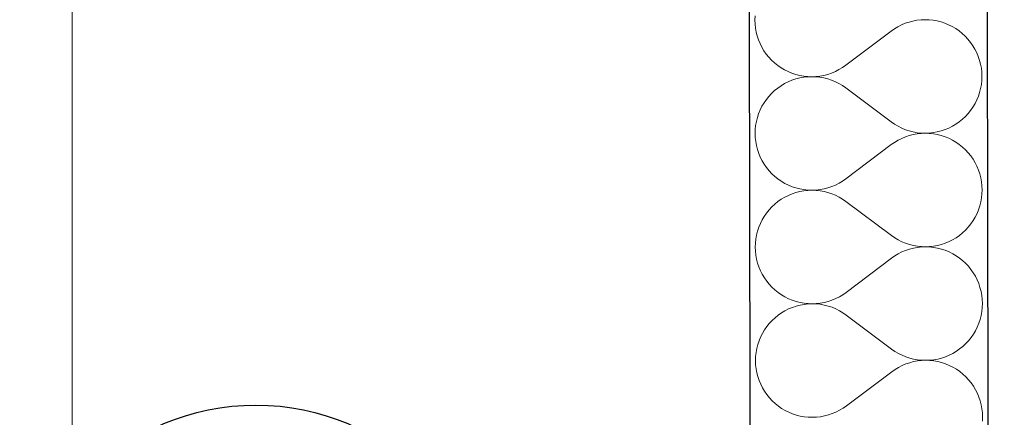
# Model space of a CAD drawing. Header units: millimetres. Extents: x -23738 to 4435, y -2716 to 20653.
# Tile 95 of 160: x -11626 to -10965, y 11980 to 12247. Entities that reach past the tile are written whole.
import ezdxf

# ---------------------------------------------------------------- set-up
doc = ezdxf.new("R2010")
doc.units = ezdxf.units.MM
doc.header["$MEASUREMENT"] = 0
doc.linetypes.add('Wipeout_Contour', pattern=[1000, 0, -1000])
for name, color, linetype in [('9._POHLED ZÁPADNÍ_2_Kóty - SP', 7, 'Continuous'), ('9._POHLED ZÁPADNÍ_2_Nové_Konstrukce - nosné', 7, 'Continuous'), ('9._POHLED ZÁPADNÍ_2_Nové_Popis', 7, 'Continuous'), ('9._POHLED ZÁPADNÍ_2_Nové_Výplně - Povrchové', 7, 'Continuous'), ('9._POHLED ZÁPADNÍ_2_Nové_Výplně – Řezové', 7, 'Continuous'), ('9._POHLED ZÁPADNÍ_2_Výplně - Povrchové', 7, 'Continuous'), ('9._POHLED ZÁPADNÍ_2_VÝTAH VAR 1', 7, 'Continuous')]:
    doc.layers.add(name, color=color, linetype=linetype)

# ---------------------------------------------------------------- blocks, each defined once
blk = doc.blocks.new('*X21', base_point=(-24533.14, -6254.22))
at = {"layer": '9._POHLED ZÁPADNÍ_2_Nové_Výplně – Řezové', "color": 21, "linetype": 'Continuous', "lineweight": 20, "true_color": 0xffaaaa}
for p, q in [((-11132.53, 12249.67), (-11132.62, 12246.95)), ((-11132.62, 12246.95), (-11132.52, 12244.23)), ((-11031.67, 12244.72), (-11034.18, 12243.67)), ((-11029.09, 12245.58), (-11031.67, 12244.72)), ((-11026.46, 12246.26), (-11029.09, 12245.58)), ((-11023.78, 12246.75), (-11026.46, 12246.26)), ((-11021.08, 12247.05), (-11023.78, 12246.75)), ((-11018.36, 12247.15), (-11021.08, 12247.05)), ((-11015.64, 12247.06), (-11018.36, 12247.15)), ((-11012.94, 12246.78), (-11015.64, 12247.06)), ((-11010.26, 12246.3), (-11012.94, 12246.78)), ((-11007.62, 12245.63), (-11010.26, 12246.3)), ((-11005.04, 12244.78), (-11007.62, 12245.63)), ((-11002.52, 12243.75), (-11005.04, 12244.78)), ((-11132.52, 12244.23), (-11132.22, 12241.53)), ((-11132.22, 12241.53), (-11131.74, 12238.85)), ((-11131.74, 12238.85), (-11131.06, 12236.22)), ((-11041.18, 12239.49), (-11071.62, 12216.58)), ((-11038.95, 12241.05), (-11041.18, 12239.49)), ((-11036.61, 12242.45), (-11038.95, 12241.05)), ((-11034.18, 12243.67), (-11036.61, 12242.45)), ((-11000.09, 12242.53), (-11002.52, 12243.75)), ((-10997.74, 12241.15), (-11000.09, 12242.53)), ((-10995.5, 12239.6), (-10997.74, 12241.15)), ((-10993.38, 12237.9), (-10995.5, 12239.6)), ((-11131.06, 12236.22), (-11130.19, 12233.64)), ((-11130.19, 12233.64), (-11129.15, 12231.13)), ((-10991.39, 12236.05), (-10993.38, 12237.9)), ((-10989.53, 12234.06), (-10991.39, 12236.05)), ((-10987.82, 12231.95), (-10989.53, 12234.06)), ((-10986.26, 12229.72), (-10987.82, 12231.95)), ((-11129.15, 12231.13), (-11127.93, 12228.7)), ((-11127.93, 12228.7), (-11126.53, 12226.36)), ((-11126.53, 12226.36), (-11124.98, 12224.13)), ((-10984.87, 12227.38), (-10986.26, 12229.72)), ((-10983.65, 12224.95), (-10984.87, 12227.38)), ((-10982.6, 12222.44), (-10983.65, 12224.95)), ((-11124.98, 12224.13), (-11123.27, 12222.01)), ((-11123.27, 12222.01), (-11121.41, 12220.02)), ((-11121.41, 12220.02), (-11119.41, 12218.17)), ((-11119.41, 12218.17), (-11117.29, 12216.47)), ((-10981.74, 12219.86), (-10982.6, 12222.44)), ((-10981.06, 12217.23), (-10981.74, 12219.86)), ((-11117.29, 12216.47), (-11115.05, 12214.93)), ((-11115.05, 12214.93), (-11112.71, 12213.54)), ((-11112.71, 12213.54), (-11110.27, 12212.33)), ((-11110.27, 12212.33), (-11107.76, 12211.29)), ((-11081.12, 12211.36), (-11078.61, 12212.41)), ((-11078.61, 12212.41), (-11076.18, 12213.63)), ((-11076.18, 12213.63), (-11073.85, 12215.03)), ((-11073.85, 12215.03), (-11071.62, 12216.58)), ((-10980.57, 12214.55), (-10981.06, 12217.23)), ((-10980.28, 12211.84), (-10980.57, 12214.55)), ((-10980.17, 12209.13), (-10980.28, 12211.84)), ((-11110.26, 12205.46), (-11112.69, 12204.24)), ((-11107.75, 12206.5), (-11110.26, 12205.46)), ((-11107.76, 12211.29), (-11105.17, 12210.44)), ((-11105.17, 12207.37), (-11107.75, 12206.5)), ((-11105.17, 12210.44), (-11102.54, 12209.77)), ((-11102.53, 12208.04), (-11105.17, 12207.37)), ((-11102.54, 12209.77), (-11099.86, 12209.3)), ((-11099.86, 12208.53), (-11102.53, 12208.04)), ((-11099.86, 12209.3), (-11097.15, 12209.01)), ((-11097.15, 12208.82), (-11099.86, 12208.53)), ((-11097.15, 12209.01), (-11094.43, 12208.92)), ((-11094.43, 12208.92), (-11097.15, 12208.82)), ((-11094.43, 12208.92), (-11091.72, 12209.03)), ((-11091.72, 12208.83), (-11094.43, 12208.92)), ((-11091.72, 12209.03), (-11089.01, 12209.32)), ((-11089.01, 12208.54), (-11091.72, 12208.83)), ((-11089.01, 12209.32), (-11086.34, 12209.81)), ((-11086.33, 12208.06), (-11089.01, 12208.54)), ((-11086.34, 12209.81), (-11083.7, 12210.49)), ((-11083.7, 12207.39), (-11086.33, 12208.06)), ((-11083.7, 12210.49), (-11081.12, 12211.36)), ((-11081.11, 12206.53), (-11083.7, 12207.39)), ((-11078.6, 12205.5), (-11081.11, 12206.53)), ((-11076.17, 12204.28), (-11078.6, 12205.5)), ((-10980.55, 12203.7), (-10980.27, 12206.41)), ((-10980.27, 12206.41), (-10980.17, 12209.13)), ((-11119.38, 12199.58), (-11121.37, 12197.73)), ((-11117.26, 12201.29), (-11119.38, 12199.58)), ((-11115.03, 12202.85), (-11117.26, 12201.29)), ((-11112.69, 12204.24), (-11115.03, 12202.85)), ((-11073.82, 12202.89), (-11076.17, 12204.28)), ((-11071.59, 12201.34), (-11073.82, 12202.89)), ((-11041.07, 12178.54), (-11071.59, 12201.34)), ((-10982.55, 12195.8), (-10981.7, 12198.39)), ((-10981.7, 12198.39), (-10981.03, 12201.02)), ((-10981.03, 12201.02), (-10980.55, 12203.7)), ((-11124.92, 12193.61), (-11126.47, 12191.37)), ((-11123.22, 12195.73), (-11124.92, 12193.61)), ((-11121.37, 12197.73), (-11123.22, 12195.73)), ((-10984.8, 12190.85), (-10983.59, 12193.29)), ((-10983.59, 12193.29), (-10982.55, 12195.8)), ((-11129.07, 12186.6), (-11130.11, 12184.08)), ((-11127.86, 12189.03), (-11129.07, 12186.6)), ((-11126.47, 12191.37), (-11127.86, 12189.03)), ((-10989.44, 12184.15), (-10987.74, 12186.27)), ((-10987.74, 12186.27), (-10986.19, 12188.51)), ((-10986.19, 12188.51), (-10984.8, 12190.85)), ((-11131.63, 12178.86), (-11132.11, 12176.18)), ((-11130.96, 12181.5), (-11131.63, 12178.86)), ((-11130.11, 12184.08), (-11130.96, 12181.5)), ((-11041.07, 12178.54), (-11038.84, 12176.99)), ((-10997.63, 12177.04), (-10995.4, 12178.59)), ((-10995.4, 12178.59), (-10993.28, 12180.3)), ((-10993.28, 12180.3), (-10991.29, 12182.16)), ((-10991.29, 12182.16), (-10989.44, 12184.15)), ((-11132.39, 12173.48), (-11132.49, 12170.76)), ((-11132.11, 12176.18), (-11132.39, 12173.48)), ((-11038.84, 12176.99), (-11036.49, 12175.61)), ((-11036.49, 12175.61), (-11034.06, 12174.39)), ((-11034.06, 12174.39), (-11031.55, 12173.35)), ((-11031.55, 12173.35), (-11028.96, 12172.5)), ((-11028.96, 12172.5), (-11026.33, 12171.83)), ((-11026.33, 12171.83), (-11023.65, 12171.34)), ((-11012.8, 12171.36), (-11010.13, 12171.84)), ((-11010.13, 12171.84), (-11007.49, 12172.52)), ((-11007.49, 12172.52), (-11004.91, 12173.38)), ((-11004.91, 12173.38), (-11002.4, 12174.43)), ((-11002.4, 12174.43), (-10999.97, 12175.65)), ((-10999.97, 12175.65), (-10997.63, 12177.04)), ((-11132.49, 12170.76), (-11132.38, 12168.04)), ((-11132.38, 12168.04), (-11132.09, 12165.34)), ((-11132.09, 12165.34), (-11131.6, 12162.66)), ((-11036.48, 12166.26), (-11038.81, 12164.86)), ((-11034.05, 12167.48), (-11036.48, 12166.26)), ((-11031.54, 12168.53), (-11034.05, 12167.48)), ((-11028.96, 12169.39), (-11031.54, 12168.53)), ((-11026.32, 12170.07), (-11028.96, 12169.39)), ((-11023.65, 12170.56), (-11026.32, 12170.07)), ((-11023.65, 12171.34), (-11020.94, 12171.06)), ((-11020.94, 12170.86), (-11023.65, 12170.56)), ((-11020.94, 12171.06), (-11018.23, 12170.96)), ((-11018.23, 12170.96), (-11020.94, 12170.86)), ((-11018.23, 12170.96), (-11015.51, 12171.06)), ((-11015.51, 12170.87), (-11018.23, 12170.96)), ((-11015.51, 12171.06), (-11012.8, 12171.36)), ((-11012.8, 12170.59), (-11015.51, 12170.87)), ((-11010.12, 12170.11), (-11012.8, 12170.59)), ((-11007.48, 12169.44), (-11010.12, 12170.11)), ((-11004.9, 12168.59), (-11007.48, 12169.44)), ((-11002.39, 12167.56), (-11004.9, 12168.59)), ((-10999.95, 12166.34), (-11002.39, 12167.56)), ((-10997.61, 12164.96), (-10999.95, 12166.34)), ((-11131.6, 12162.66), (-11130.92, 12160.03)), ((-11130.92, 12160.03), (-11130.06, 12157.45)), ((-11041.04, 12163.3), (-11071.48, 12140.39)), ((-11038.81, 12164.86), (-11041.04, 12163.3)), ((-10995.37, 12163.41), (-10997.61, 12164.96)), ((-10993.25, 12161.71), (-10995.37, 12163.41)), ((-10991.25, 12159.86), (-10993.25, 12161.71)), ((-10989.39, 12157.87), (-10991.25, 12159.86)), ((-11130.06, 12157.45), (-11129.01, 12154.94)), ((-11129.01, 12154.94), (-11127.79, 12152.5)), ((-11127.79, 12152.5), (-11126.4, 12150.17)), ((-10987.68, 12155.76), (-10989.39, 12157.87)), ((-10986.13, 12153.53), (-10987.68, 12155.76)), ((-10984.73, 12151.19), (-10986.13, 12153.53)), ((-11126.4, 12150.17), (-11124.84, 12147.94)), ((-11124.84, 12147.94), (-11123.13, 12145.82)), ((-11123.13, 12145.82), (-11121.27, 12143.83)), ((-10983.51, 12148.76), (-10984.73, 12151.19)), ((-10982.47, 12146.25), (-10983.51, 12148.76)), ((-10981.6, 12143.67), (-10982.47, 12146.25)), ((-11121.27, 12143.83), (-11119.28, 12141.98)), ((-11119.28, 12141.98), (-11117.16, 12140.28)), ((-11117.16, 12140.28), (-11114.92, 12138.74)), ((-11076.05, 12137.44), (-11073.71, 12138.83)), ((-11073.71, 12138.83), (-11071.48, 12140.39)), ((-10980.92, 12141.03), (-10981.6, 12143.67)), ((-10980.44, 12138.36), (-10980.92, 12141.03)), ((-11114.92, 12138.74), (-11112.57, 12137.35)), ((-11112.57, 12137.35), (-11110.14, 12136.14)), ((-11110.14, 12136.14), (-11107.62, 12135.1)), ((-11107.62, 12135.1), (-11105.04, 12134.25)), ((-11105.04, 12134.25), (-11102.4, 12133.58)), ((-11102.4, 12133.58), (-11099.72, 12133.11)), ((-11099.72, 12132.34), (-11102.4, 12131.85)), ((-11099.72, 12133.11), (-11097.02, 12132.82)), ((-11097.02, 12132.63), (-11099.72, 12132.34)), ((-11097.02, 12132.82), (-11094.3, 12132.73)), ((-11094.3, 12132.73), (-11097.02, 12132.63)), ((-11094.3, 12132.73), (-11091.58, 12132.84)), ((-11091.58, 12132.64), (-11094.3, 12132.73)), ((-11091.58, 12132.84), (-11088.88, 12133.13)), ((-11088.88, 12132.35), (-11091.58, 12132.64)), ((-11088.88, 12133.13), (-11086.2, 12133.62)), ((-11086.2, 12131.87), (-11088.88, 12132.35)), ((-11086.2, 12133.62), (-11083.57, 12134.3)), ((-11083.57, 12134.3), (-11080.99, 12135.17)), ((-11080.99, 12135.17), (-11078.48, 12136.22)), ((-11078.48, 12136.22), (-11076.05, 12137.44)), ((-10980.14, 12135.65), (-10980.44, 12138.36)), ((-10980.04, 12132.94), (-10980.14, 12135.65)), ((-10980.13, 12130.22), (-10980.04, 12132.94)), ((-11114.9, 12126.66), (-11117.13, 12125.1)), ((-11112.56, 12128.05), (-11114.9, 12126.66)), ((-11110.13, 12129.27), (-11112.56, 12128.05)), ((-11107.61, 12130.31), (-11110.13, 12129.27)), ((-11105.03, 12131.18), (-11107.61, 12130.31)), ((-11102.4, 12131.85), (-11105.03, 12131.18)), ((-11083.56, 12131.2), (-11086.2, 12131.87)), ((-11080.98, 12130.34), (-11083.56, 12131.2)), ((-11078.46, 12129.31), (-11080.98, 12130.34)), ((-11076.03, 12128.09), (-11078.46, 12129.31)), ((-11073.69, 12126.7), (-11076.03, 12128.09)), ((-11071.45, 12125.15), (-11073.69, 12126.7)), ((-10980.9, 12124.83), (-10980.42, 12127.51)), ((-10980.42, 12127.51), (-10980.13, 12130.22)), ((-11123.08, 12119.54), (-11124.79, 12117.42)), ((-11121.23, 12121.54), (-11123.08, 12119.54)), ((-11119.24, 12123.39), (-11121.23, 12121.54)), ((-11117.13, 12125.1), (-11119.24, 12123.39)), ((-11040.94, 12102.35), (-11071.45, 12125.15)), ((-10983.46, 12117.1), (-10982.42, 12119.61)), ((-10982.42, 12119.61), (-10981.56, 12122.2)), ((-10981.56, 12122.2), (-10980.9, 12124.83)), ((-11127.72, 12112.84), (-11128.93, 12110.41)), ((-11126.34, 12115.18), (-11127.72, 12112.84)), ((-11124.79, 12117.42), (-11126.34, 12115.18)), ((-10987.6, 12110.08), (-10986.05, 12112.32)), ((-10986.05, 12112.32), (-10984.67, 12114.66)), ((-10984.67, 12114.66), (-10983.46, 12117.1)), ((-11129.97, 12107.89), (-11130.83, 12105.31)), ((-11128.93, 12110.41), (-11129.97, 12107.89)), ((-10993.15, 12104.11), (-10991.16, 12105.97)), ((-10991.16, 12105.97), (-10989.31, 12107.96)), ((-10989.31, 12107.96), (-10987.6, 12110.08)), ((-11131.97, 12099.99), (-11132.26, 12097.29)), ((-11131.49, 12102.67), (-11131.97, 12099.99)), ((-11130.83, 12105.31), (-11131.49, 12102.67)), ((-11040.94, 12102.35), (-11038.7, 12100.8)), ((-11038.7, 12100.8), (-11036.36, 12099.42)), ((-11036.36, 12099.42), (-11033.93, 12098.2)), ((-11002.26, 12098.24), (-10999.83, 12099.46)), ((-10999.83, 12099.46), (-10997.49, 12100.85)), ((-10997.49, 12100.85), (-10995.26, 12102.4)), ((-10995.26, 12102.4), (-10993.15, 12104.11)), ((-11132.26, 12097.29), (-11132.35, 12094.57)), ((-11132.35, 12094.57), (-11132.25, 12091.85)), ((-11033.93, 12098.2), (-11031.41, 12097.16)), ((-11031.41, 12097.16), (-11028.83, 12096.3)), ((-11028.82, 12093.2), (-11031.4, 12092.34)), ((-11028.83, 12096.3), (-11026.19, 12095.63)), ((-11026.19, 12093.88), (-11028.82, 12093.2)), ((-11026.19, 12095.63), (-11023.51, 12095.15)), ((-11023.51, 12094.37), (-11026.19, 12093.88)), ((-11023.51, 12095.15), (-11020.81, 12094.87)), ((-11020.81, 12094.67), (-11023.51, 12094.37)), ((-11020.81, 12094.87), (-11018.09, 12094.77)), ((-11018.09, 12094.77), (-11020.81, 12094.67)), ((-11018.09, 12094.77), (-11015.37, 12094.87)), ((-11015.37, 12094.68), (-11018.09, 12094.77)), ((-11015.37, 12094.87), (-11012.67, 12095.17)), ((-11012.67, 12094.4), (-11015.37, 12094.68)), ((-11012.67, 12095.17), (-11009.99, 12095.65)), ((-11009.99, 12093.92), (-11012.67, 12094.4)), ((-11009.99, 12095.65), (-11007.35, 12096.33)), ((-11007.35, 12093.25), (-11009.99, 12093.92)), ((-11007.35, 12096.33), (-11004.77, 12097.19)), ((-11004.77, 12092.4), (-11007.35, 12093.25)), ((-11004.77, 12097.19), (-11002.26, 12098.24)), ((-11132.25, 12091.85), (-11131.95, 12089.15)), ((-11131.95, 12089.15), (-11131.47, 12086.47)), ((-11131.47, 12086.47), (-11130.79, 12083.84)), ((-11040.91, 12087.11), (-11071.34, 12064.2)), ((-11038.68, 12088.67), (-11040.91, 12087.11)), ((-11036.34, 12090.06), (-11038.68, 12088.67)), ((-11033.91, 12091.29), (-11036.34, 12090.06)), ((-11031.4, 12092.34), (-11033.91, 12091.29)), ((-11002.25, 12091.37), (-11004.77, 12092.4)), ((-10999.82, 12090.15), (-11002.25, 12091.37)), ((-10997.47, 12088.77), (-10999.82, 12090.15)), ((-10995.23, 12087.22), (-10997.47, 12088.77)), ((-10993.11, 12085.52), (-10995.23, 12087.22)), ((-11130.79, 12083.84), (-11129.92, 12081.26)), ((-11129.92, 12081.26), (-11128.88, 12078.74)), ((-10991.12, 12083.67), (-10993.11, 12085.52)), ((-10989.26, 12081.68), (-10991.12, 12083.67)), ((-10987.55, 12079.57), (-10989.26, 12081.68)), ((-10985.99, 12077.34), (-10987.55, 12079.57)), ((-11128.88, 12078.74), (-11127.66, 12076.31)), ((-11127.66, 12076.31), (-11126.26, 12073.98)), ((-11126.26, 12073.98), (-11124.71, 12071.75)), ((-10984.6, 12075), (-10985.99, 12077.34)), ((-10983.38, 12072.57), (-10984.6, 12075)), ((-11124.71, 12071.75), (-11123, 12069.63)), ((-11123, 12069.63), (-11121.14, 12067.64)), ((-11121.14, 12067.64), (-11119.14, 12065.79)), ((-10982.33, 12070.06), (-10983.38, 12072.57)), ((-10981.47, 12067.48), (-10982.33, 12070.06)), ((-10980.79, 12064.84), (-10981.47, 12067.48)), ((-11119.14, 12065.79), (-11117.02, 12064.09)), ((-11117.02, 12064.09), (-11114.78, 12062.54)), ((-11114.78, 12062.54), (-11112.44, 12061.16)), ((-11112.44, 12061.16), (-11110, 12059.95)), ((-11110, 12059.95), (-11107.49, 12058.91)), ((-11080.85, 12058.98), (-11078.34, 12060.03)), ((-11078.34, 12060.03), (-11075.91, 12061.25)), ((-11075.91, 12061.25), (-11073.58, 12062.64)), ((-11073.58, 12062.64), (-11071.34, 12064.2)), ((-10980.3, 12062.17), (-10980.79, 12064.84)), ((-10980, 12059.46), (-10980.3, 12062.17)), ((-10979.9, 12056.74), (-10980, 12059.46)), ((-11109.99, 12053.08), (-11112.42, 12051.86)), ((-11107.48, 12054.12), (-11109.99, 12053.08)), ((-11107.49, 12058.91), (-11104.9, 12058.06)), ((-11104.9, 12054.99), (-11107.48, 12054.12)), ((-11104.9, 12058.06), (-11102.27, 12057.39)), ((-11102.26, 12055.66), (-11104.9, 12054.99)), ((-11102.27, 12057.39), (-11099.59, 12056.92)), ((-11099.59, 12056.15), (-11102.26, 12055.66)), ((-11099.59, 12056.92), (-11096.88, 12056.63)), ((-11096.88, 12056.44), (-11099.59, 12056.15)), ((-11096.88, 12056.63), (-11094.16, 12056.54)), ((-11094.16, 12056.54), (-11096.88, 12056.44)), ((-11094.16, 12056.54), (-11091.45, 12056.65)), ((-11091.45, 12056.45), (-11094.16, 12056.54)), ((-11091.45, 12056.65), (-11088.74, 12056.94)), ((-11088.74, 12056.16), (-11091.45, 12056.45)), ((-11088.74, 12056.94), (-11086.07, 12057.43)), ((-11086.06, 12055.68), (-11088.74, 12056.16)), ((-11086.07, 12057.43), (-11083.43, 12058.11)), ((-11083.43, 12055.01), (-11086.06, 12055.68)), ((-11083.43, 12058.11), (-11080.85, 12058.98)), ((-11080.84, 12054.15), (-11083.43, 12055.01)), ((-11078.33, 12053.11), (-11080.84, 12054.15)), ((-11075.89, 12051.9), (-11078.33, 12053.11)), ((-10980.28, 12051.32), (-10980, 12054.03)), ((-10980, 12054.03), (-10979.9, 12056.74)), ((-11119.11, 12047.2), (-11121.1, 12045.35)), ((-11116.99, 12048.91), (-11119.11, 12047.2)), ((-11114.76, 12050.47), (-11116.99, 12048.91)), ((-11112.42, 12051.86), (-11114.76, 12050.47)), ((-11073.55, 12050.51), (-11075.89, 12051.9)), ((-11071.32, 12048.96), (-11073.55, 12050.51)), ((-11040.8, 12026.16), (-11071.32, 12048.96)), ((-10981.43, 12046.01), (-10980.76, 12048.64)), ((-10980.76, 12048.64), (-10980.28, 12051.32)), ((-11124.65, 12041.23), (-11126.2, 12038.99)), ((-11122.95, 12043.35), (-11124.65, 12041.23)), ((-11121.1, 12045.35), (-11122.95, 12043.35)), ((-10984.53, 12038.47), (-10983.32, 12040.91)), ((-10983.32, 12040.91), (-10982.28, 12043.42)), ((-10982.28, 12043.42), (-10981.43, 12046.01)), ((-11128.8, 12034.22), (-11129.84, 12031.7)), ((-11127.59, 12036.65), (-11128.8, 12034.22)), ((-11126.2, 12038.99), (-11127.59, 12036.65)), ((-10989.17, 12031.77), (-10987.47, 12033.89)), ((-10987.47, 12033.89), (-10985.92, 12036.13)), ((-10985.92, 12036.13), (-10984.53, 12038.47)), ((-11131.36, 12026.48), (-11131.84, 12023.8)), ((-11130.69, 12029.12), (-11131.36, 12026.48)), ((-11129.84, 12031.7), (-11130.69, 12029.12)), ((-10995.13, 12026.21), (-10993.01, 12027.92)), ((-10993.01, 12027.92), (-10991.02, 12029.78)), ((-10991.02, 12029.78), (-10989.17, 12031.77)), ((-11132.12, 12021.1), (-11132.22, 12018.38)), ((-11131.84, 12023.8), (-11132.12, 12021.1)), ((-11040.8, 12026.16), (-11038.57, 12024.61)), ((-11038.57, 12024.61), (-11036.22, 12023.23)), ((-11036.22, 12023.23), (-11033.79, 12022.01)), ((-11033.79, 12022.01), (-11031.28, 12020.97)), ((-11031.28, 12020.97), (-11028.69, 12020.11)), ((-11028.69, 12020.11), (-11026.06, 12019.44)), ((-11009.86, 12019.46), (-11007.22, 12020.14)), ((-11007.22, 12020.14), (-11004.64, 12021)), ((-11004.64, 12021), (-11002.13, 12022.05)), ((-11002.13, 12022.05), (-10999.7, 12023.27)), ((-10999.7, 12023.27), (-10997.36, 12024.66)), ((-10997.36, 12024.66), (-10995.13, 12026.21)), ((-11132.22, 12018.38), (-11132.11, 12015.66)), ((-11132.11, 12015.66), (-11131.82, 12012.96)), ((-11036.21, 12013.87), (-11038.54, 12012.48)), ((-11033.78, 12015.1), (-11036.21, 12013.87)), ((-11031.27, 12016.15), (-11033.78, 12015.1)), ((-11028.69, 12017.01), (-11031.27, 12016.15)), ((-11026.05, 12017.69), (-11028.69, 12017.01)), ((-11026.06, 12019.44), (-11023.38, 12018.96)), ((-11023.38, 12018.18), (-11026.05, 12017.69)), ((-11023.38, 12018.96), (-11020.67, 12018.68)), ((-11020.67, 12018.48), (-11023.38, 12018.18)), ((-11020.67, 12018.68), (-11017.96, 12018.58)), ((-11017.96, 12018.58), (-11020.67, 12018.48)), ((-11017.96, 12018.58), (-11015.24, 12018.68)), ((-11015.24, 12018.49), (-11017.96, 12018.58)), ((-11015.24, 12018.68), (-11012.53, 12018.98)), ((-11012.53, 12018.21), (-11015.24, 12018.49)), ((-11012.53, 12018.98), (-11009.86, 12019.46)), ((-11009.85, 12017.73), (-11012.53, 12018.21)), ((-11007.21, 12017.06), (-11009.85, 12017.73)), ((-11004.63, 12016.21), (-11007.21, 12017.06)), ((-11002.12, 12015.18), (-11004.63, 12016.21)), ((-10999.68, 12013.96), (-11002.12, 12015.18)), ((-10997.34, 12012.58), (-10999.68, 12013.96)), ((-11131.82, 12012.96), (-11131.33, 12010.28)), ((-11131.33, 12010.28), (-11130.65, 12007.65)), ((-11130.65, 12007.65), (-11129.79, 12005.07)), ((-11040.77, 12010.92), (-11071.21, 11988.01)), ((-11038.54, 12012.48), (-11040.77, 12010.92)), ((-10995.1, 12011.03), (-10997.34, 12012.58)), ((-10992.98, 12009.33), (-10995.1, 12011.03)), ((-10990.98, 12007.48), (-10992.98, 12009.33)), ((-10989.12, 12005.49), (-10990.98, 12007.48)), ((-11129.79, 12005.07), (-11128.74, 12002.55)), ((-11128.74, 12002.55), (-11127.52, 12000.12)), ((-11127.52, 12000.12), (-11126.13, 11997.79)), ((-10987.41, 12003.38), (-10989.12, 12005.49)), ((-10985.86, 12001.15), (-10987.41, 12003.38)), ((-10984.46, 11998.81), (-10985.86, 12001.15)), ((-11126.13, 11997.79), (-11124.57, 11995.56)), ((-11124.57, 11995.56), (-11122.86, 11993.44)), ((-11122.86, 11993.44), (-11121, 11991.45)), ((-10983.24, 11996.38), (-10984.46, 11998.81)), ((-10982.2, 11993.87), (-10983.24, 11996.38)), ((-10981.33, 11991.29), (-10982.2, 11993.87)), ((-11121, 11991.45), (-11119.01, 11989.6)), ((-11119.01, 11989.6), (-11116.88, 11987.9)), ((-11116.88, 11987.9), (-11114.65, 11986.35)), ((-11073.44, 11986.45), (-11071.21, 11988.01)), ((-10980.65, 11988.65), (-10981.33, 11991.29)), ((-10980.17, 11985.98), (-10980.65, 11988.65)), ((-11114.65, 11986.35), (-11112.3, 11984.97)), ((-11112.3, 11984.97), (-11109.87, 11983.76)), ((-11109.87, 11983.76), (-11107.35, 11982.72)), ((-11107.35, 11982.72), (-11104.77, 11981.87)), ((-11104.77, 11981.87), (-11102.13, 11981.2)), ((-11102.13, 11981.2), (-11099.45, 11980.73)), ((-11099.45, 11980.73), (-11096.75, 11980.44)), ((-11096.75, 11980.44), (-11094.03, 11980.35)), ((-11094.03, 11980.35), (-11091.31, 11980.46)), ((-11091.31, 11980.46), (-11088.61, 11980.75)), ((-11088.61, 11980.75), (-11085.93, 11981.24)), ((-11085.93, 11981.24), (-11083.3, 11981.92)), ((-11083.3, 11981.92), (-11080.72, 11982.79)), ((-11080.72, 11982.79), (-11078.21, 11983.84)), ((-11078.21, 11983.84), (-11075.78, 11985.06)), ((-11075.78, 11985.06), (-11073.44, 11986.45)), ((-10979.87, 11983.27), (-10980.17, 11985.98)), ((-10979.77, 11980.55), (-10979.87, 11983.27)), ((-10979.86, 11977.84), (-10979.77, 11980.55))]:
    blk.add_line(p, q, dxfattribs=at)

msp = doc.modelspace()

# ---------------------------------------------------------------- linework, layer by layer
at = {"layer": '9._POHLED ZÁPADNÍ_2_Kóty - SP', "color": 154, "linetype": 'Continuous', "lineweight": 13}
msp.add_line((-11591.1, 11357.99), (-11591.1, 14338.68), dxfattribs=at)
at = {"layer": '9._POHLED ZÁPADNÍ_2_Nové_Popis', "color": 1, "linetype": 'Continuous', "lineweight": 25}
msp.add_circle((-11467.72, 11829.99), 158.58, dxfattribs=at)

# ---------------------------------------------------------------- wipeouts: each hides what was drawn before it
at = {"color": 254, "linetype": 'Wipeout_Contour', "lineweight": 0, "ltscale": 72283.801497}
msp.add_wipeout([(-11148.1, 18830.25), (-11130.82, 9083.32), (-10970.82, 9083.6), (-10988.08, 18817.53)], dxfattribs=at).dxf.layer = '9._POHLED ZÁPADNÍ_2_Nové_Výplně - Povrchové'

# ---------------------------------------------------------------- next in the draw order: linework, layer by layer
at = {"layer": '9._POHLED ZÁPADNÍ_2_Nové_Konstrukce - nosné', "color": 1, "linetype": 'Continuous', "lineweight": 25, "flags": 128}
for points in [[(-11148.1, 18830.25), (-11130.82, 9083.32)], [(-10970.82, 9083.6), (-10988.08, 18817.53)]]:
    msp.add_lwpolyline(points, dxfattribs=at)

# ---------------------------------------------------------------- next in the draw order: wipeouts: each hides what was drawn before it
at = {"color": 254, "linetype": 'Wipeout_Contour', "lineweight": 0, "ltscale": 70593.958106}
msp.add_wipeout([(-10986.72, 18366), (-10946.64, 9038.96), (-10496.64, 9040.89), (-10536.56, 18330.21)], dxfattribs=at).dxf.layer = '9._POHLED ZÁPADNÍ_2_Výplně - Povrchové'

# ---------------------------------------------------------------- next in the draw order: wipeouts: each hides what was drawn before it
at = {"color": 254, "linetype": 'Wipeout_Contour', "lineweight": 0, "ltscale": 72283.801497}
msp.add_wipeout([(-11148.1, 18830.25), (-11130.82, 9083.32), (-10970.82, 9083.6), (-10988.08, 18817.53)], dxfattribs=at).dxf.layer = '9._POHLED ZÁPADNÍ_2_Nové_Výplně – Řezové'

# ---------------------------------------------------------------- next in the draw order: linework, layer by layer
at = {"layer": '9._POHLED ZÁPADNÍ_2_Nové_Konstrukce - nosné', "color": 1, "linetype": 'Continuous', "lineweight": 25, "flags": 128}
for points in [[(-11148.1, 18830.25), (-11130.82, 9083.32)], [(-10970.82, 9083.6), (-10988.08, 18817.53)]]:
    msp.add_lwpolyline(points, dxfattribs=at)

# ---------------------------------------------------------------- next in the draw order: block references
at = {"layer": '9._POHLED ZÁPADNÍ_2_VÝTAH VAR 1', "color": 9, "linetype": 'Continuous', "lineweight": 13}
msp.add_blockref('*X21', (-24533.14, -6254.22), dxfattribs=at)

doc.saveas('drawing.dxf')
